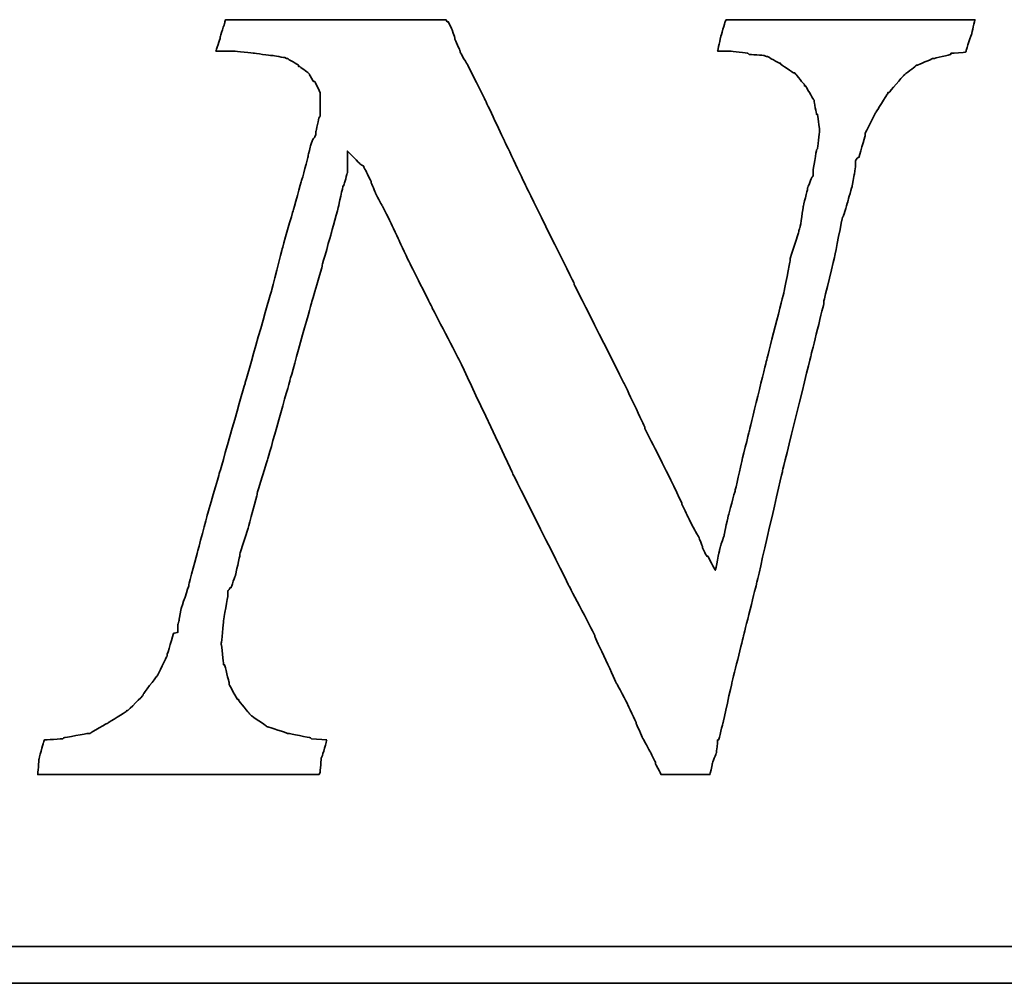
# Model space of a CAD drawing. Header units: millimetres. Extents: x 1983 to 2182, y 457 to 599.
# Tile 45 of 48: x 2161.22 to 2162.5, y 529.75 to 531. Entities that reach past the tile are written whole.
import ezdxf

# ---------------------------------------------------------------- set-up
doc = ezdxf.new("R2010")
doc.units = ezdxf.units.MM
doc.header["$LTSCALE"] = 0.1
doc.layers.add('CHA', color=7, linetype='CONTINUOUS')
doc.layers.add('layer 1', color=7, linetype='CONTINUOUS')

# ---------------------------------------------------------------- blocks, each defined once
blk = doc.blocks.new('TBI MOTION logo(完整正式版)')
at = {"layer": 'layer 1', "color": 22, "lineweight": 35}
for points, knots in [([(58.92625, -7.91875), (58.92625, -7.91875), (58.58625, -7.89375), (58.58625, -7.89375), (58.58625, -7.89375), (58.58625, -7.89375), (58.56625, -7.87125), (58.56625, -7.87125), (58.56625, -7.87125), (58.56625, -7.87125), (58.08375, -7.77375), (58.08375, -7.77375), (58.08375, -7.77375), (58.08375, -7.77375), (58.06125, -7.77375), (58.06125, -7.77375), (58.06125, -7.77375), (58.06125, -7.77375), (57.62625, -7.63125), (57.62625, -7.63125), (57.62625, -7.63125), (57.62625, -7.63125), (57.60625, -7.63125), (57.60625, -7.63125), (57.60625, -7.63125), (57.60625, -7.63125), (57.58125, -7.60625), (57.58125, -7.60625), (57.58125, -7.60625), (57.58125, -7.60625), (57.26625, -7.38875), (57.26625, -7.38875), (57.26625, -7.38875), (57.26625, -7.38875), (57.24625, -7.36875), (57.24625, -7.36875), (57.24625, -7.36875), (57.24625, -7.36875), (57.22125, -7.34375), (57.22125, -7.34375), (57.22125, -7.34375), (57.22125, -7.34375), (56.98125, -7.05375), (56.98125, -7.05375), (56.98125, -7.05375), (56.98125, -7.05375), (56.98125, -7.02875), (56.98125, -7.02875), (56.98125, -7.02875), (56.98125, -7.02875), (56.95625, -7.02875), (56.95625, -7.02875), (56.95625, -7.02875), (56.95625, -7.02875), (56.76625, -6.69625), (56.76625, -6.69625), (56.76625, -6.69625), (56.76625, -6.69625), (56.76625, -6.67125), (56.76625, -6.67125), (56.76625, -6.67125), (56.76625, -6.67125), (56.76625, -6.64875), (56.76625, -6.64875), (56.76625, -6.64875), (56.76625, -6.64875), (56.67125, -6.26375), (56.67125, -6.26375), (56.67125, -6.26375), (56.67125, -6.26375), (56.64625, -6.26375), (56.64625, -6.26375), (56.64625, -6.26375), (56.64625, -6.26375), (56.64625, -6.23875), (56.64625, -6.23875), (56.64625, -6.23875), (56.64625, -6.23875), (56.59625, -5.80875), (56.59625, -5.80875), (56.59625, -5.80875), (56.59625, -5.80875), (56.59625, -5.78375), (56.59625, -5.78375), (56.59625, -5.78375), (56.59625, -5.78375), (56.64625, -5.30375), (56.64625, -5.30375), (56.64625, -5.30375), (56.64625, -5.30375), (56.64625, -5.27875), (56.64625, -5.27875), (56.64625, -5.27875), (56.64625, -5.27875), (56.74125, -4.72875), (56.74125, -4.72875), (56.74125, -4.72875), (56.74125, -4.72875), (56.74125, -4.67875), (56.74125, -4.67875), (56.74125, -4.67875), (56.74125, -4.67875), (56.74125, -4.63375), (56.74125, -4.63375), (56.74125, -4.63375), (56.74125, -4.63375), (56.79125, -4.55875), (56.79125, -4.55875), (56.79125, -4.55875), (56.79125, -4.55875), (56.81125, -4.55875), (56.81125, -4.55875), (56.81125, -4.55875), (56.81125, -4.55875), (56.91125, -4.27375), (56.91125, -4.27375), (56.91125, -4.27375), (56.91125, -4.27375), (57.00625, -3.83874), (57.00625, -3.83874), (57.00625, -3.83874), (57.00625, -3.83874), (57.00625, -3.81374), (57.00625, -3.81374), (57.00625, -3.81374), (57.00625, -3.81374), (57.19875, -3.21374), (57.19875, -3.21374), (57.19875, -3.21374), (57.19875, -3.21374), (57.38625, -2.49625), (57.38625, -2.49625), (57.38625, -2.49625), (57.38625, -2.49625), (57.38625, -2.47374), (57.38625, -2.47374), (57.38625, -2.47374), (57.38625, -2.47374), (57.62625, -1.70375), (57.62625, -1.70375), (57.62625, -1.70375), (57.62625, -1.70375), (58.10625, 0.00125), (58.10625, 0.00125), (58.10625, 0.00125), (58.10625, 0.00125), (58.58625, 1.72625), (58.58625, 1.72625), (58.58625, 1.72625), (58.58625, 1.72625), (58.82625, 2.54125), (58.82625, 2.54125), (58.82625, 2.54125), (58.82625, 2.54125), (58.82625, 2.56374), (58.82625, 2.56374), (58.82625, 2.56374), (58.82625, 2.56374), (59.02125, 3.26125), (59.02125, 3.26125), (59.02125, 3.26125), (59.02125, 3.26125), (59.18625, 3.86125), (59.18625, 3.86125), (59.18625, 3.86125), (59.18625, 3.86125), (59.28625, 4.31875), (59.28625, 4.31875), (59.28625, 4.31875), (59.28625, 4.31875), (59.30625, 4.31875), (59.30625, 4.31875), (59.30625, 4.31875), (59.30625, 4.31875), (59.30625, 4.34125), (59.30625, 4.34125), (59.30625, 4.34125), (59.30625, 4.34125), (59.38125, 4.60625), (59.38125, 4.60625), (59.38125, 4.60625), (59.38125, 4.60625), (59.38125, 4.65125), (59.38125, 4.65125), (59.38125, 4.65125), (59.38125, 4.65125), (59.38125, 5.08625), (59.38125, 5.08625), (59.38125, 5.08625), (59.38125, 5.08625), (59.66625, 4.79624), (59.66625, 4.79624), (59.66625, 4.79624), (59.66625, 4.79624), (59.74125, 4.75124), (59.74125, 4.75124), (59.74125, 4.75124), (59.74125, 4.75124), (59.74125, 4.72624), (59.74125, 4.72624), (59.74125, 4.72624), (59.74125, 4.72624), (59.76125, 4.70124), (59.76125, 4.70124), (59.76125, 4.70124), (59.76125, 4.70124), (59.81125, 4.60625), (59.81125, 4.60625), (59.81125, 4.60625), (59.81125, 4.60625), (59.90625, 4.41125), (59.90625, 4.41125), (59.90625, 4.41125), (59.90625, 4.41125), (59.90625, 4.39125), (59.90625, 4.39125), (59.90625, 4.39125), (59.90625, 4.39125), (60.00375, 4.15124), (60.00375, 4.15124), (60.00375, 4.15124), (60.00375, 4.15124), (60.14625, 3.88374), (60.14625, 3.88374), (60.14625, 3.88374), (60.14625, 3.88374), (60.34125, 3.50124), (60.34125, 3.50124), (60.34125, 3.50124), (60.34125, 3.50124), (60.53125, 3.09125), (60.53125, 3.09125), (60.53125, 3.09125), (60.53125, 3.09125), (60.74625, 2.63625), (60.74625, 2.63625), (60.74625, 2.63625), (60.74625, 2.63625), (61.25125, 1.63124), (61.25125, 1.63124), (61.25125, 1.63124), (61.25125, 1.63124), (61.85125, 0.47625), (61.85125, 0.47625), (61.85125, 0.47625), (61.85125, 0.47625), (63.02625, -2.01874), (63.02625, -2.01874), (63.02625, -2.01874), (63.02625, -2.01874), (64.27625, -4.51374), (64.27625, -4.51374), (64.27625, -4.51374), (64.27625, -4.51374), (64.85125, -5.61375), (64.85125, -5.61375), (64.85125, -5.61375), (64.85125, -5.61375), (64.85125, -5.64125), (64.85125, -5.64125), (64.85125, -5.64125), (64.85125, -5.64125), (65.32875, -6.67125), (65.32875, -6.67125), (65.32875, -6.67125), (65.32875, -6.67125), (65.57125, -7.12875), (65.57125, -7.12875), (65.57125, -7.12875), (65.57125, -7.12875), (65.76125, -7.53625), (65.76125, -7.53625), (65.76125, -7.53625), (65.76125, -7.53625), (65.76125, -7.55625), (65.76125, -7.55625), (65.76125, -7.55625), (65.76125, -7.55625), (65.90375, -7.87125), (65.90375, -7.87125), (65.90375, -7.87125), (65.90375, -7.87125), (66.07125, -8.18125), (66.07125, -8.18125), (66.07125, -8.18125), (66.07125, -8.18125), (66.19125, -8.42375), (66.19125, -8.42375), (66.19125, -8.42375), (66.19125, -8.42375), (66.19125, -8.44375), (66.19125, -8.44375), (66.19125, -8.44375), (66.19125, -8.44375), (66.29125, -8.63875), (66.29125, -8.63875), (66.29125, -8.63875), (66.29125, -8.63875), (66.31125, -8.68625), (66.31125, -8.68625), (66.31125, -8.68625), (66.31125, -8.68625), (66.38375, -8.68625), (66.38375, -8.68625), (66.38375, -8.68625), (66.38375, -8.68625), (66.84125, -8.68625), (66.84125, -8.68625), (66.84125, -8.68625), (66.84125, -8.68625), (67.29625, -8.68625), (67.29625, -8.68625), (67.29625, -8.68625), (67.29625, -8.68625), (67.36625, -8.68625), (67.36625, -8.68625), (67.36625, -8.68625), (67.36625, -8.68625), (67.39125, -8.68625), (67.39125, -8.68625), (67.39125, -8.68625), (67.39125, -8.68625), (67.44125, -8.46875), (67.44125, -8.46875), (67.44125, -8.46875), (67.44125, -8.46875), (67.44125, -8.44375), (67.44125, -8.44375), (67.44125, -8.44375), (67.44125, -8.44375), (67.53625, -8.20375), (67.53625, -8.20375), (67.53625, -8.20375), (67.53625, -8.20375), (67.56125, -7.94375), (67.56125, -7.94375), (67.56125, -7.94375), (67.56125, -7.94375), (67.56125, -7.91875), (67.56125, -7.91875), (67.56125, -7.91875), (67.56125, -7.91875), (67.58625, -7.91875), (67.58625, -7.91875), (67.58625, -7.91875), (67.58625, -7.91875), (67.68125, -7.53625), (67.68125, -7.53625), (67.68125, -7.53625), (67.68125, -7.53625), (67.87375, -6.67125), (67.87375, -6.67125), (67.87375, -6.67125), (67.87375, -6.67125), (68.13625, -5.61375), (68.13625, -5.61375), (68.13625, -5.61375), (68.13625, -5.61375), (68.42375, -4.46374), (68.42375, -4.46374), (68.42375, -4.46374), (68.42375, -4.46374), (68.99875, -1.96874), (68.99875, -1.96874), (68.99875, -1.96874), (68.99875, -1.96874), (69.62625, 0.57625), (69.62625, 0.57625), (69.62625, 0.57625), (69.62625, 0.57625), (69.91125, 1.72625), (69.91125, 1.72625), (69.91125, 1.72625), (69.91125, 1.72625), (69.91125, 1.77625), (69.91125, 1.77625), (69.91125, 1.77625), (69.91125, 1.77625), (70.15125, 2.78124), (70.15125, 2.78124), (70.15125, 2.78124), (70.15125, 2.78124), (70.32125, 3.62125), (70.32125, 3.62125), (70.32125, 3.62125), (70.32125, 3.62125), (70.34125, 3.64625), (70.34125, 3.64625), (70.34125, 3.64625), (70.34125, 3.64625), (70.44125, 3.98125), (70.44125, 3.98125), (70.44125, 3.98125), (70.44125, 3.98125), (70.53625, 4.31875), (70.53625, 4.31875), (70.53625, 4.31875), (70.53625, 4.31875), (70.58125, 4.55875), (70.58125, 4.55875), (70.58125, 4.55875), (70.58125, 4.55875), (70.60625, 4.72624), (70.60625, 4.72624), (70.60625, 4.72624), (70.60625, 4.72624), (70.60625, 4.79624), (70.60625, 4.79624), (70.60625, 4.79624), (70.60625, 4.79624), (70.60625, 4.87125), (70.60625, 4.87125), (70.60625, 4.87125), (70.60625, 4.87125), (70.65625, 4.94125), (70.65625, 4.94125), (70.65625, 4.94125), (70.65625, 4.94125), (70.68125, 4.94125), (70.68125, 4.94125), (70.68125, 4.94125), (70.68125, 4.94125), (70.82125, 5.42125), (70.82125, 5.42125), (70.82125, 5.42125), (70.82125, 5.42125), (70.82125, 5.44625), (70.82125, 5.44625), (70.82125, 5.44625), (70.82125, 5.44625), (70.82125, 5.47125), (70.82125, 5.47125), (70.82125, 5.47125), (70.82125, 5.47125), (71.06125, 5.94625), (71.06125, 5.94625), (71.06125, 5.94625), (71.06125, 5.94625), (71.30125, 6.33124), (71.30125, 6.33124), (71.30125, 6.33124), (71.30125, 6.33124), (71.32625, 6.35625), (71.32625, 6.35625), (71.32625, 6.35625), (71.32625, 6.35625), (71.32625, 6.38124), (71.32625, 6.38124), (71.32625, 6.38124), (71.32625, 6.38124), (71.35125, 6.38124), (71.35125, 6.38124), (71.35125, 6.38124), (71.35125, 6.38124), (71.66125, 6.74125), (71.66125, 6.74125), (71.66125, 6.74125), (71.66125, 6.74125), (71.68625, 6.76625), (71.68625, 6.76625), (71.68625, 6.76625), (71.68625, 6.76625), (71.92625, 6.95624), (71.92625, 6.95624), (71.92625, 6.95624), (71.92625, 6.95624), (71.95125, 6.98125), (71.95125, 6.98125), (71.95125, 6.98125), (71.95125, 6.98125), (71.97625, 6.98125), (71.97625, 6.98125), (71.97625, 6.98125), (71.97625, 6.98125), (72.31125, 7.12624), (72.31125, 7.12624), (72.31125, 7.12624), (72.31125, 7.12624), (72.33375, 7.12624), (72.33375, 7.12624), (72.33375, 7.12624), (72.33375, 7.12624), (72.71625, 7.21875), (72.71625, 7.21875), (72.71625, 7.21875), (72.71625, 7.21875), (72.71625, 7.24624), (72.71625, 7.24624), (72.71625, 7.24624), (72.71625, 7.24624), (72.74125, 7.24624), (72.74125, 7.24624), (72.74125, 7.24624), (72.74125, 7.24624), (73.03124, 7.26624), (73.03124, 7.26624), (73.03124, 7.26624), (73.03124, 7.26624), (73.05375, 7.29125), (73.05375, 7.29125), (73.05375, 7.29125), (73.05375, 7.29125), (73.05375, 7.31625), (73.05375, 7.31625), (73.05375, 7.31625), (73.05375, 7.31625), (73.17625, 7.67625), (73.17625, 7.67625), (73.17625, 7.67625), (73.17625, 7.67625), (73.24625, 7.98625), (73.24625, 7.98625), (73.24625, 7.98625), (73.24625, 7.98625), (73.19625, 7.98625), (73.19625, 7.98625), (73.19625, 7.98625), (73.19625, 7.98625), (72.93625, 7.98625), (72.93625, 7.98625), (72.93625, 7.98625), (72.93625, 7.98625), (72.55125, 7.98625), (72.55125, 7.98625), (72.55125, 7.98625), (72.55125, 7.98625), (72.09625, 7.98625), (72.09625, 7.98625), (72.09625, 7.98625), (72.09625, 7.98625), (71.64125, 7.98625), (71.64125, 7.98625), (71.64125, 7.98625), (71.64125, 7.98625), (70.53625, 7.98625), (70.53625, 7.98625), (70.53625, 7.98625), (70.53625, 7.98625), (69.47875, 7.98625), (69.47875, 7.98625), (69.47875, 7.98625), (69.47875, 7.98625), (68.95125, 7.98625), (68.95125, 7.98625), (68.95125, 7.98625), (68.95125, 7.98625), (68.52125, 7.98625), (68.52125, 7.98625), (68.52125, 7.98625), (68.52125, 7.98625), (68.13625, 7.98625), (68.13625, 7.98625), (68.13625, 7.98625), (68.13625, 7.98625), (67.87375, 7.98625), (67.87375, 7.98625), (67.87375, 7.98625), (67.87375, 7.98625), (67.75125, 7.98625), (67.75125, 7.98625), (67.75125, 7.98625), (67.75125, 7.98625), (67.72625, 7.94125), (67.72625, 7.94125), (67.72625, 7.94125), (67.72625, 7.94125), (67.63125, 7.60625), (67.63125, 7.60625), (67.63125, 7.60625), (67.63125, 7.60625), (67.56125, 7.29125), (67.56125, 7.29125), (67.56125, 7.29125), (67.56125, 7.29125), (67.72625, 7.29125), (67.72625, 7.29125), (67.72625, 7.29125), (67.72625, 7.29125), (67.82625, 7.29125), (67.82625, 7.29125), (67.82625, 7.29125), (67.82625, 7.29125), (67.84625, 7.29125), (67.84625, 7.29125), (67.84625, 7.29125), (67.84625, 7.29125), (68.23125, 7.24624), (68.23125, 7.24624), (68.23125, 7.24624), (68.23125, 7.24624), (68.25875, 7.21875), (68.25875, 7.21875), (68.25875, 7.21875), (68.25875, 7.21875), (68.59125, 7.19624), (68.59125, 7.19624), (68.59125, 7.19624), (68.59125, 7.19624), (68.64125, 7.17125), (68.64125, 7.17125), (68.64125, 7.17125), (68.64125, 7.17125), (68.66625, 7.17125), (68.66625, 7.17125), (68.66625, 7.17125), (68.66625, 7.17125), (68.92625, 7.02624), (68.92625, 7.02624), (68.92625, 7.02624), (68.92625, 7.02624), (68.95125, 7.02624), (68.95125, 7.02624), (68.95125, 7.02624), (68.95125, 7.02624), (68.95125, 7.00624), (68.95125, 7.00624), (68.95125, 7.00624), (68.95125, 7.00624), (69.23875, 6.81125), (69.23875, 6.81125), (69.23875, 6.81125), (69.23875, 6.81125), (69.26625, 6.81125), (69.26625, 6.81125), (69.26625, 6.81125), (69.26625, 6.81125), (69.28625, 6.78625), (69.28625, 6.78625), (69.28625, 6.78625), (69.28625, 6.78625), (69.47875, 6.54875), (69.47875, 6.54875), (69.47875, 6.54875), (69.47875, 6.54875), (69.47875, 6.52375), (69.47875, 6.52375), (69.47875, 6.52375), (69.47875, 6.52375), (69.50625, 6.52375), (69.50625, 6.52375), (69.50625, 6.52375), (69.50625, 6.52375), (69.67125, 6.23625), (69.67125, 6.23625), (69.67125, 6.23625), (69.67125, 6.23625), (69.69375, 6.21125), (69.69375, 6.21125), (69.69375, 6.21125), (69.69375, 6.21125), (69.69375, 6.18625), (69.69375, 6.18625), (69.69375, 6.18625), (69.69375, 6.18625), (69.74625, 5.89875), (69.74625, 5.89875), (69.74625, 5.89875), (69.74625, 5.89875), (69.76625, 5.89875), (69.76625, 5.89875), (69.76625, 5.89875), (69.76625, 5.89875), (69.81375, 5.56625), (69.81375, 5.56625), (69.81375, 5.56625), (69.81375, 5.56625), (69.81375, 5.54125), (69.81375, 5.54125), (69.81375, 5.54125), (69.81375, 5.54125), (69.81375, 5.51625), (69.81375, 5.51625), (69.81375, 5.51625), (69.81375, 5.51625), (69.76625, 5.13125), (69.76625, 5.13125), (69.76625, 5.13125), (69.76625, 5.13125), (69.74625, 5.10874), (69.74625, 5.10874), (69.74625, 5.10874), (69.74625, 5.10874), (69.67125, 4.65125), (69.67125, 4.65125), (69.67125, 4.65125), (69.67125, 4.65125), (69.67125, 4.55875), (69.67125, 4.55875), (69.67125, 4.55875), (69.67125, 4.55875), (69.67125, 4.53125), (69.67125, 4.53125), (69.67125, 4.53125), (69.67125, 4.53125), (69.64625, 4.50874), (69.64625, 4.50874), (69.64625, 4.50874), (69.64625, 4.50874), (69.55125, 4.27125), (69.55125, 4.27125), (69.55125, 4.27125), (69.55125, 4.27125), (69.55125, 4.24625), (69.55125, 4.24625), (69.55125, 4.24625), (69.55125, 4.24625), (69.45375, 3.86125), (69.45375, 3.86125), (69.45375, 3.86125), (69.45375, 3.86125), (69.38625, 3.40624), (69.38625, 3.40624), (69.38625, 3.40624), (69.38625, 3.40624), (69.35875, 3.33125), (69.35875, 3.33125), (69.35875, 3.33125), (69.35875, 3.33125), (69.35875, 3.30875), (69.35875, 3.30875), (69.35875, 3.30875), (69.35875, 3.30875), (69.16625, 2.71125), (69.16625, 2.71125), (69.16625, 2.71125), (69.16625, 2.71125), (69.16625, 2.66375), (69.16625, 2.66375), (69.16625, 2.66375), (69.16625, 2.66375), (69.02625, 1.96374), (69.02625, 1.96374), (69.02625, 1.96374), (69.02625, 1.96374), (68.64125, 0.45624), (68.64125, 0.45624), (68.64125, 0.45624), (68.64125, 0.45624), (68.25875, -1.10625), (68.25875, -1.10625), (68.25875, -1.10625), (68.25875, -1.10625), (68.08625, -1.80125), (68.08625, -1.80125), (68.08625, -1.80125), (68.08625, -1.80125), (67.94625, -2.42625), (67.94625, -2.42625), (67.94625, -2.42625), (67.94625, -2.42625), (67.80125, -2.95375), (67.80125, -2.95375), (67.80125, -2.95375), (67.80125, -2.95375), (67.70625, -3.38375), (67.70625, -3.38375), (67.70625, -3.38375), (67.70625, -3.38375), (67.70625, -3.40875), (67.70625, -3.40875), (67.70625, -3.40875), (67.70625, -3.40875), (67.63125, -3.62375), (67.63125, -3.62375), (67.63125, -3.62375), (67.63125, -3.62375), (67.60625, -3.72125), (67.60625, -3.72125), (67.60625, -3.72125), (67.60625, -3.72125), (67.51125, -4.17375), (67.51125, -4.17375), (67.51125, -4.17375), (67.51125, -4.17375), (67.34625, -3.86374), (67.34625, -3.86374), (67.34625, -3.86374), (67.34625, -3.86374), (67.32125, -3.86374), (67.32125, -3.86374), (67.32125, -3.86374), (67.32125, -3.86374), (67.27125, -3.76874), (67.27125, -3.76874), (67.27125, -3.76874), (67.27125, -3.76874), (67.22625, -3.67374), (67.22625, -3.67374), (67.22625, -3.67374), (67.22625, -3.67374), (67.22625, -3.64875), (67.22625, -3.64875), (67.22625, -3.64875), (67.22625, -3.64875), (67.15125, -3.45375), (67.15125, -3.45375), (67.15125, -3.45375), (67.15125, -3.45375), (67.05625, -3.28875), (67.05625, -3.28875), (67.05625, -3.28875), (67.05625, -3.28875), (66.91125, -3.00125), (66.91125, -3.00125), (66.91125, -3.00125), (66.91125, -3.00125), (66.77125, -2.71375), (66.77125, -2.71375), (66.77125, -2.71375), (66.77125, -2.71375), (66.77125, -2.68875), (66.77125, -2.68875), (66.77125, -2.68875), (66.77125, -2.68875), (66.41125, -1.94374), (66.41125, -1.94374), (66.41125, -1.94374), (66.41125, -1.94374), (65.95125, -1.03375), (65.95125, -1.03375), (65.95125, -1.03375), (65.95125, -1.03375), (65.95125, -1.00875), (65.95125, -1.00875), (65.95125, -1.00875), (65.95125, -1.00875), (65.49625, -0.04874), (65.49625, -0.04874), (65.49625, -0.04874), (65.49625, -0.04874), (64.39375, 2.13624), (64.39375, 2.13624), (64.39375, 2.13624), (64.39375, 2.13624), (64.39375, 2.15624), (64.39375, 2.15624), (64.39375, 2.15624), (64.39375, 2.15624), (63.33625, 4.29125), (63.33625, 4.29125), (63.33625, 4.29125), (63.33625, 4.29125), (62.85625, 5.30125), (62.85625, 5.30125), (62.85625, 5.30125), (62.85625, 5.30125), (62.42625, 6.21125), (62.42625, 6.21125), (62.42625, 6.21125), (62.42625, 6.21125), (62.04125, 6.98125), (62.04125, 6.98125), (62.04125, 6.98125), (62.04125, 6.98125), (61.87375, 7.26624), (61.87375, 7.26624), (61.87375, 7.26624), (61.87375, 7.26624), (61.87375, 7.29125), (61.87375, 7.29125), (61.87375, 7.29125), (61.87375, 7.29125), (61.75625, 7.55625), (61.75625, 7.55625), (61.75625, 7.55625), (61.75625, 7.55625), (61.75625, 7.58124), (61.75625, 7.58124), (61.75625, 7.58124), (61.75625, 7.58124), (61.68375, 7.79375), (61.68375, 7.79375), (61.68375, 7.79375), (61.68375, 7.79375), (61.61125, 7.94125), (61.61125, 7.94125), (61.61125, 7.94125), (61.61125, 7.94125), (61.58625, 7.94125), (61.58625, 7.94125), (61.58625, 7.94125), (61.58625, 7.94125), (61.56375, 7.98625), (61.56375, 7.98625), (61.56375, 7.98625), (61.56375, 7.98625), (61.41875, 7.98625), (61.41875, 7.98625), (61.41875, 7.98625), (61.41875, 7.98625), (61.18125, 7.98625), (61.18125, 7.98625), (61.18125, 7.98625), (61.18125, 7.98625), (60.84125, 7.98625), (60.84125, 7.98625), (60.84125, 7.98625), (60.84125, 7.98625), (60.02625, 7.98625), (60.02625, 7.98625), (60.02625, 7.98625), (60.02625, 7.98625), (59.11625, 7.98625), (59.11625, 7.98625), (59.11625, 7.98625), (59.11625, 7.98625), (58.15625, 7.98625), (58.15625, 7.98625), (58.15625, 7.98625), (58.15625, 7.98625), (57.34125, 7.98625), (57.34125, 7.98625), (57.34125, 7.98625), (57.34125, 7.98625), (57.00625, 7.98625), (57.00625, 7.98625), (57.00625, 7.98625), (57.00625, 7.98625), (56.76625, 7.98625), (56.76625, 7.98625), (56.76625, 7.98625), (56.76625, 7.98625), (56.69125, 7.98625), (56.69125, 7.98625), (56.69125, 7.98625), (56.69125, 7.98625), (56.67125, 7.94125), (56.67125, 7.94125), (56.67125, 7.94125), (56.67125, 7.94125), (56.67125, 7.91625), (56.67125, 7.91625), (56.67125, 7.91625), (56.67125, 7.91625), (56.57125, 7.60625), (56.57125, 7.60625), (56.57125, 7.60625), (56.57125, 7.60625), (56.57125, 7.58124), (56.57125, 7.58124), (56.57125, 7.58124), (56.57125, 7.58124), (56.47625, 7.29125), (56.47625, 7.29125), (56.47625, 7.29125), (56.47625, 7.29125), (56.57125, 7.29125), (56.57125, 7.29125), (56.57125, 7.29125), (56.57125, 7.29125), (56.76625, 7.29125), (56.76625, 7.29125), (56.76625, 7.29125), (56.76625, 7.29125), (56.86125, 7.29125), (56.86125, 7.29125), (56.86125, 7.29125), (56.86125, 7.29125), (56.88625, 7.29125), (56.88625, 7.29125), (56.88625, 7.29125), (56.88625, 7.29125), (57.31625, 7.24624), (57.31625, 7.24624), (57.31625, 7.24624), (57.31625, 7.24624), (57.70125, 7.19624), (57.70125, 7.19624), (57.70125, 7.19624), (57.70125, 7.19624), (57.72625, 7.19624), (57.72625, 7.19624), (57.72625, 7.19624), (57.72625, 7.19624), (58.01125, 7.14624), (58.01125, 7.14624), (58.01125, 7.14624), (58.01125, 7.14624), (58.03625, 7.12624), (58.03625, 7.12624), (58.03625, 7.12624), (58.03625, 7.12624), (58.06125, 7.12624), (58.06125, 7.12624), (58.06125, 7.12624), (58.06125, 7.12624), (58.30125, 6.98125), (58.30125, 6.98125), (58.30125, 6.98125), (58.30125, 6.98125), (58.30125, 6.95624), (58.30125, 6.95624), (58.30125, 6.95624), (58.30125, 6.95624), (58.32375, 6.95624), (58.32375, 6.95624), (58.32375, 6.95624), (58.32375, 6.95624), (58.51625, 6.81125), (58.51625, 6.81125), (58.51625, 6.81125), (58.51625, 6.81125), (58.54125, 6.78625), (58.54125, 6.78625), (58.54125, 6.78625), (58.54125, 6.78625), (58.54125, 6.76625), (58.54125, 6.76625), (58.54125, 6.76625), (58.54125, 6.76625), (58.63625, 6.62124), (58.63625, 6.62124), (58.63625, 6.62124), (58.63625, 6.62124), (58.65875, 6.62124), (58.65875, 6.62124), (58.65875, 6.62124), (58.65875, 6.62124), (58.75625, 6.42625), (58.75625, 6.42625), (58.75625, 6.42625), (58.75625, 6.42625), (58.77875, 6.38124), (58.77875, 6.38124), (58.77875, 6.38124), (58.77875, 6.38124), (58.77875, 6.33124), (58.77875, 6.33124), (58.77875, 6.33124), (58.77875, 6.33124), (58.77875, 6.09125), (58.77875, 6.09125), (58.77875, 6.09125), (58.77875, 6.09125), (58.77875, 5.85125), (58.77875, 5.85125), (58.77875, 5.85125), (58.77875, 5.85125), (58.75625, 5.82625), (58.75625, 5.82625), (58.75625, 5.82625), (58.75625, 5.82625), (58.68625, 5.51625), (58.68625, 5.51625), (58.68625, 5.51625), (58.68625, 5.51625), (58.68625, 5.47125), (58.68625, 5.47125), (58.68625, 5.47125), (58.68625, 5.47125), (58.68625, 5.44625), (58.68625, 5.44625), (58.68625, 5.44625), (58.68625, 5.44625), (58.65875, 5.39625), (58.65875, 5.39625), (58.65875, 5.39625), (58.65875, 5.39625), (58.61125, 5.32624), (58.61125, 5.32624), (58.61125, 5.32624), (58.61125, 5.32624), (58.56625, 5.20375), (58.56625, 5.20375), (58.56625, 5.20375), (58.56625, 5.20375), (58.51625, 4.99125), (58.51625, 4.99125), (58.51625, 4.99125), (58.51625, 4.99125), (58.51625, 4.96625), (58.51625, 4.96625), (58.51625, 4.96625), (58.51625, 4.96625), (58.37125, 4.43625), (58.37125, 4.43625), (58.37125, 4.43625), (58.37125, 4.43625), (58.18125, 3.76625), (58.18125, 3.76625), (58.18125, 3.76625), (58.18125, 3.76625), (57.94125, 2.92624), (57.94125, 2.92624), (57.94125, 2.92624), (57.94125, 2.92624), (57.70125, 1.98874), (57.70125, 1.98874), (57.70125, 1.98874), (57.70125, 1.98874), (57.12625, -0.02374), (57.12625, -0.02374), (57.12625, -0.02374), (57.12625, -0.02374), (56.55125, -2.03875), (56.55125, -2.03875), (56.55125, -2.03875), (56.55125, -2.03875), (56.28625, -2.95375), (56.28625, -2.95375), (56.28625, -2.95375), (56.28625, -2.95375), (56.07125, -3.76874), (56.07125, -3.76874), (56.07125, -3.76874), (56.07125, -3.76874), (55.87625, -4.48874), (55.87625, -4.48874), (55.87625, -4.48874), (55.87625, -4.48874), (55.87625, -4.51374), (55.87625, -4.51374), (55.87625, -4.51374), (55.87625, -4.51374), (55.71125, -5.01625), (55.71125, -5.01625), (55.71125, -5.01625), (55.71125, -5.01625), (55.66125, -5.25375), (55.66125, -5.25375), (55.66125, -5.25375), (55.66125, -5.25375), (55.66125, -5.27875), (55.66125, -5.27875), (55.66125, -5.27875), (55.66125, -5.27875), (55.63625, -5.37375), (55.63625, -5.37375), (55.63625, -5.37375), (55.63625, -5.37375), (55.63625, -5.42375), (55.63625, -5.42375), (55.63625, -5.42375), (55.63625, -5.42375), (55.63625, -5.54125), (55.63625, -5.54125), (55.63625, -5.54125), (55.63625, -5.54125), (55.54125, -5.56875), (55.54125, -5.56875), (55.54125, -5.56875), (55.54125, -5.56875), (55.39625, -6.04875), (55.39625, -6.04875), (55.39625, -6.04875), (55.39625, -6.04875), (55.39625, -6.06875), (55.39625, -6.06875), (55.39625, -6.06875), (55.39625, -6.06875), (55.18125, -6.50375), (55.18125, -6.50375), (55.18125, -6.50375), (55.18125, -6.50375), (55.15625, -6.52875), (55.15625, -6.52875), (55.15625, -6.52875), (55.15625, -6.52875), (54.86875, -6.91125), (54.86875, -6.91125), (54.86875, -6.91125), (54.86875, -6.91125), (54.86875, -6.93375), (54.86875, -6.93375), (54.86875, -6.93375), (54.86875, -6.93375), (54.53125, -7.26875), (54.53125, -7.26875), (54.53125, -7.26875), (54.53125, -7.26875), (54.51125, -7.26875), (54.51125, -7.26875), (54.51125, -7.26875), (54.51125, -7.26875), (54.48625, -7.29625), (54.48625, -7.29625), (54.48625, -7.29625), (54.48625, -7.29625), (54.10375, -7.53625), (54.10375, -7.53625), (54.10375, -7.53625), (54.10375, -7.53625), (53.69625, -7.77375), (53.69625, -7.77375), (53.69625, -7.77375), (53.69625, -7.77375), (53.67125, -7.77375), (53.67125, -7.77375), (53.67125, -7.77375), (53.67125, -7.77375), (53.64625, -7.77375), (53.64625, -7.77375), (53.64625, -7.77375), (53.64625, -7.77375), (53.11625, -7.87125), (53.11625, -7.87125), (53.11625, -7.87125), (53.11625, -7.87125), (53.09625, -7.89375), (53.09625, -7.89375), (53.09625, -7.89375), (53.09625, -7.89375), (52.68625, -7.91875), (52.68625, -7.91875), (52.68625, -7.91875), (52.68625, -7.91875), (52.66125, -7.99125), (52.66125, -7.99125), (52.66125, -7.99125), (52.66125, -7.99125), (52.56625, -8.34875), (52.56625, -8.34875), (52.56625, -8.34875), (52.56625, -8.34875), (52.54125, -8.68625), (52.54125, -8.68625), (52.54125, -8.68625), (52.54125, -8.68625), (52.58875, -8.68625), (52.58875, -8.68625), (52.58875, -8.68625), (52.58875, -8.68625), (52.87625, -8.68625), (52.87625, -8.68625), (52.87625, -8.68625), (52.87625, -8.68625), (53.33625, -8.68625), (53.33625, -8.68625), (53.33625, -8.68625), (53.33625, -8.68625), (53.79125, -8.68625), (53.79125, -8.68625), (53.79125, -8.68625), (53.79125, -8.68625), (54.36625, -8.68625), (54.36625, -8.68625), (54.36625, -8.68625), (54.36625, -8.68625), (55.59125, -8.68625), (55.59125, -8.68625), (55.59125, -8.68625), (55.59125, -8.68625), (56.76625, -8.68625), (56.76625, -8.68625), (56.76625, -8.68625), (56.76625, -8.68625), (57.34125, -8.68625), (57.34125, -8.68625), (57.34125, -8.68625), (57.34125, -8.68625), (57.82125, -8.68625), (57.82125, -8.68625), (57.82125, -8.68625), (57.82125, -8.68625), (58.25125, -8.68625), (58.25125, -8.68625), (58.25125, -8.68625), (58.25125, -8.68625), (58.58625, -8.68625), (58.58625, -8.68625), (58.58625, -8.68625), (58.58625, -8.68625), (58.75625, -8.68625), (58.75625, -8.68625), (58.75625, -8.68625), (58.75625, -8.68625), (58.77875, -8.63875), (58.77875, -8.63875), (58.77875, -8.63875), (58.77875, -8.63875), (58.80625, -8.30375), (58.80625, -8.30375), (58.80625, -8.30375), (58.80625, -8.30375), (58.82625, -8.27875), (58.82625, -8.27875), (58.82625, -8.27875), (58.82625, -8.27875), (58.92625, -7.91875), (58.92625, -7.91875)], [0, 0, 0, 0, 0.003125, 0.003125, 0.003125, 0.00312501, 0.00625, 0.00625, 0.00625, 0.00625001, 0.009375, 0.009375, 0.009375, 0.00937501, 0.0125, 0.0125, 0.0125, 0.01250001, 0.015625, 0.015625, 0.015625, 0.01562501, 0.01875, 0.01875, 0.01875, 0.01875001, 0.021875, 0.021875, 0.021875, 0.02187501, 0.025, 0.025, 0.025, 0.02500001, 0.028125, 0.028125, 0.028125, 0.02812501, 0.03125, 0.03125, 0.03125, 0.03125001, 0.034375, 0.034375, 0.034375, 0.03437501, 0.0375, 0.0375, 0.0375, 0.03750001, 0.040625, 0.040625, 0.040625, 0.04062501, 0.04375, 0.04375, 0.04375, 0.04375001, 0.046875, 0.046875, 0.046875, 0.04687501, 0.05, 0.05, 0.05, 0.05000001, 0.053125, 0.053125, 0.053125, 0.05312501, 0.05625, 0.05625, 0.05625, 0.05625001, 0.059375, 0.059375, 0.059375, 0.05937501, 0.0625, 0.0625, 0.0625, 0.06250001, 0.065625, 0.065625, 0.065625, 0.06562501, 0.06875, 0.06875, 0.06875, 0.06875001, 0.071875, 0.071875, 0.071875, 0.07187501, 0.075, 0.075, 0.075, 0.07500001, 0.078125, 0.078125, 0.078125, 0.07812501, 0.08125, 0.08125, 0.08125, 0.08125001, 0.084375, 0.084375, 0.084375, 0.08437501, 0.0875, 0.0875, 0.0875, 0.08750001, 0.090625, 0.090625, 0.090625, 0.09062501, 0.09375, 0.09375, 0.09375, 0.09375001, 0.096875, 0.096875, 0.096875, 0.09687501, 0.1, 0.1, 0.1, 0.10000001, 0.103125, 0.103125, 0.103125, 0.10312501, 0.10625, 0.10625, 0.10625, 0.10625001, 0.109375, 0.109375, 0.109375, 0.10937501, 0.1125, 0.1125, 0.1125, 0.11250001, 0.115625, 0.115625, 0.115625, 0.11562501, 0.11875, 0.11875, 0.11875, 0.11875001, 0.121875, 0.121875, 0.121875, 0.12187501, 0.125, 0.125, 0.125, 0.12500001, 0.128125, 0.128125, 0.128125, 0.12812501, 0.13125, 0.13125, 0.13125, 0.13125001, 0.134375, 0.134375, 0.134375, 0.13437501, 0.1375, 0.1375, 0.1375, 0.13750001, 0.140625, 0.140625, 0.140625, 0.14062501, 0.14375, 0.14375, 0.14375, 0.14375001, 0.146875, 0.146875, 0.146875, 0.14687501, 0.15, 0.15, 0.15, 0.15000001, 0.153125, 0.153125, 0.153125, 0.15312501, 0.15625, 0.15625, 0.15625, 0.15625001, 0.159375, 0.159375, 0.159375, 0.15937501, 0.1625, 0.1625, 0.1625, 0.16250001, 0.165625, 0.165625, 0.165625, 0.16562501, 0.16875, 0.16875, 0.16875, 0.16875001, 0.171875, 0.171875, 0.171875, 0.17187501, 0.175, 0.175, 0.175, 0.17500001, 0.178125, 0.178125, 0.178125, 0.17812501, 0.18125, 0.18125, 0.18125, 0.18125001, 0.184375, 0.184375, 0.184375, 0.18437501, 0.1875, 0.1875, 0.1875, 0.18750001, 0.190625, 0.190625, 0.190625, 0.19062501, 0.19375, 0.19375, 0.19375, 0.19375001, 0.196875, 0.196875, 0.196875, 0.19687501, 0.2, 0.2, 0.2, 0.20000001, 0.203125, 0.203125, 0.203125, 0.20312501, 0.20625, 0.20625, 0.20625, 0.20625001, 0.209375, 0.209375, 0.209375, 0.20937501, 0.2125, 0.2125, 0.2125, 0.21250001, 0.215625, 0.215625, 0.215625, 0.21562501, 0.21875, 0.21875, 0.21875, 0.21875001, 0.221875, 0.221875, 0.221875, 0.22187501, 0.225, 0.225, 0.225, 0.22500001, 0.228125, 0.228125, 0.228125, 0.22812501, 0.23125, 0.23125, 0.23125, 0.23125001, 0.234375, 0.234375, 0.234375, 0.23437501, 0.2375, 0.2375, 0.2375, 0.23750001, 0.240625, 0.240625, 0.240625, 0.24062501, 0.24375, 0.24375, 0.24375, 0.24375001, 0.246875, 0.246875, 0.246875, 0.24687501, 0.25, 0.25, 0.25, 0.25000001, 0.253125, 0.253125, 0.253125, 0.25312501, 0.25625, 0.25625, 0.25625, 0.25625001, 0.259375, 0.259375, 0.259375, 0.25937501, 0.2625, 0.2625, 0.2625, 0.26250001, 0.265625, 0.265625, 0.265625, 0.26562501, 0.26875, 0.26875, 0.26875, 0.26875001, 0.271875, 0.271875, 0.271875, 0.27187501, 0.275, 0.275, 0.275, 0.27500001, 0.278125, 0.278125, 0.278125, 0.27812501, 0.28125, 0.28125, 0.28125, 0.28125001, 0.284375, 0.284375, 0.284375, 0.28437501, 0.2875, 0.2875, 0.2875, 0.28750001, 0.290625, 0.290625, 0.290625, 0.29062501, 0.29375, 0.29375, 0.29375, 0.29375001, 0.296875, 0.296875, 0.296875, 0.29687501, 0.3, 0.3, 0.3, 0.30000001, 0.303125, 0.303125, 0.303125, 0.30312501, 0.30625, 0.30625, 0.30625, 0.30625001, 0.309375, 0.309375, 0.309375, 0.30937501, 0.3125, 0.3125, 0.3125, 0.31250001, 0.315625, 0.315625, 0.315625, 0.31562501, 0.31875, 0.31875, 0.31875, 0.31875001, 0.321875, 0.321875, 0.321875, 0.32187501, 0.325, 0.325, 0.325, 0.32500001, 0.328125, 0.328125, 0.328125, 0.32812501, 0.33125, 0.33125, 0.33125, 0.33125001, 0.334375, 0.334375, 0.334375, 0.33437501, 0.3375, 0.3375, 0.3375, 0.33750001, 0.340625, 0.340625, 0.340625, 0.34062501, 0.34375, 0.34375, 0.34375, 0.34375001, 0.346875, 0.346875, 0.346875, 0.34687501, 0.35, 0.35, 0.35, 0.35000001, 0.353125, 0.353125, 0.353125, 0.35312501, 0.35625, 0.35625, 0.35625, 0.35625001, 0.359375, 0.359375, 0.359375, 0.35937501, 0.3625, 0.3625, 0.3625, 0.36250001, 0.365625, 0.365625, 0.365625, 0.36562501, 0.36875, 0.36875, 0.36875, 0.36875001, 0.371875, 0.371875, 0.371875, 0.37187501, 0.375, 0.375, 0.375, 0.37500001, 0.378125, 0.378125, 0.378125, 0.37812501, 0.38125, 0.38125, 0.38125, 0.38125001, 0.384375, 0.384375, 0.384375, 0.38437501, 0.3875, 0.3875, 0.3875, 0.38750001, 0.390625, 0.390625, 0.390625, 0.39062501, 0.39375, 0.39375, 0.39375, 0.39375001, 0.396875, 0.396875, 0.396875, 0.39687501, 0.4, 0.4, 0.4, 0.40000001, 0.403125, 0.403125, 0.403125, 0.40312501, 0.40625, 0.40625, 0.40625, 0.40625001, 0.409375, 0.409375, 0.409375, 0.40937501, 0.4125, 0.4125, 0.4125, 0.41250001, 0.415625, 0.415625, 0.415625, 0.41562501, 0.41875, 0.41875, 0.41875, 0.41875001, 0.421875, 0.421875, 0.421875, 0.42187501, 0.425, 0.425, 0.425, 0.42500001, 0.428125, 0.428125, 0.428125, 0.42812501, 0.43125, 0.43125, 0.43125, 0.43125001, 0.434375, 0.434375, 0.434375, 0.43437501, 0.4375, 0.4375, 0.4375, 0.43750001, 0.440625, 0.440625, 0.440625, 0.44062501, 0.44375, 0.44375, 0.44375, 0.44375001, 0.446875, 0.446875, 0.446875, 0.44687501, 0.45, 0.45, 0.45, 0.45000001, 0.453125, 0.453125, 0.453125, 0.45312501, 0.45625, 0.45625, 0.45625, 0.45625001, 0.459375, 0.459375, 0.459375, 0.45937501, 0.4625, 0.4625, 0.4625, 0.46250001, 0.465625, 0.465625, 0.465625, 0.46562501, 0.46875, 0.46875, 0.46875, 0.46875001, 0.471875, 0.471875, 0.471875, 0.47187501, 0.475, 0.475, 0.475, 0.47500001, 0.478125, 0.478125, 0.478125, 0.47812501, 0.48125, 0.48125, 0.48125, 0.48125001, 0.484375, 0.484375, 0.484375, 0.48437501, 0.4875, 0.4875, 0.4875, 0.48750001, 0.490625, 0.490625, 0.490625, 0.49062501, 0.49375, 0.49375, 0.49375, 0.49375001, 0.496875, 0.496875, 0.496875, 0.49687501, 0.5, 0.5, 0.5, 0.50000001, 0.503125, 0.503125, 0.503125, 0.50312501, 0.50625, 0.50625, 0.50625, 0.50625001, 0.509375, 0.509375, 0.509375, 0.50937501, 0.5125, 0.5125, 0.5125, 0.51250001, 0.515625, 0.515625, 0.515625, 0.51562501, 0.51875, 0.51875, 0.51875, 0.51875001, 0.521875, 0.521875, 0.521875, 0.52187501, 0.525, 0.525, 0.525, 0.52500001, 0.528125, 0.528125, 0.528125, 0.52812501, 0.53125, 0.53125, 0.53125, 0.53125001, 0.534375, 0.534375, 0.534375, 0.53437501, 0.5375, 0.5375, 0.5375, 0.53750001, 0.540625, 0.540625, 0.540625, 0.54062501, 0.54375, 0.54375, 0.54375, 0.54375001, 0.546875, 0.546875, 0.546875, 0.54687501, 0.55, 0.55, 0.55, 0.55000001, 0.553125, 0.553125, 0.553125, 0.55312501, 0.55625, 0.55625, 0.55625, 0.55625001, 0.559375, 0.559375, 0.559375, 0.55937501, 0.5625, 0.5625, 0.5625, 0.56250001, 0.565625, 0.565625, 0.565625, 0.56562501, 0.56875, 0.56875, 0.56875, 0.56875001, 0.571875, 0.571875, 0.571875, 0.57187501, 0.575, 0.575, 0.575, 0.57500001, 0.578125, 0.578125, 0.578125, 0.57812501, 0.58125, 0.58125, 0.58125, 0.58125001, 0.584375, 0.584375, 0.584375, 0.58437501, 0.5875, 0.5875, 0.5875, 0.58750001, 0.590625, 0.590625, 0.590625, 0.59062501, 0.59375, 0.59375, 0.59375, 0.59375001, 0.596875, 0.596875, 0.596875, 0.59687501, 0.6, 0.6, 0.6, 0.60000001, 0.603125, 0.603125, 0.603125, 0.60312501, 0.60625, 0.60625, 0.60625, 0.60625001, 0.609375, 0.609375, 0.609375, 0.60937501, 0.6125, 0.6125, 0.6125, 0.61250001, 0.615625, 0.615625, 0.615625, 0.61562501, 0.61875, 0.61875, 0.61875, 0.61875001, 0.621875, 0.621875, 0.621875, 0.62187501, 0.625, 0.625, 0.625, 0.62500001, 0.628125, 0.628125, 0.628125, 0.62812501, 0.63125, 0.63125, 0.63125, 0.63125001, 0.634375, 0.634375, 0.634375, 0.63437501, 0.6375, 0.6375, 0.6375, 0.63750001, 0.640625, 0.640625, 0.640625, 0.64062501, 0.64375, 0.64375, 0.64375, 0.64375001, 0.646875, 0.646875, 0.646875, 0.64687501, 0.65, 0.65, 0.65, 0.65000001, 0.653125, 0.653125, 0.653125, 0.65312501, 0.65625, 0.65625, 0.65625, 0.65625001, 0.659375, 0.659375, 0.659375, 0.65937501, 0.6625, 0.6625, 0.6625, 0.66250001, 0.665625, 0.665625, 0.665625, 0.66562501, 0.66875, 0.66875, 0.66875, 0.66875001, 0.671875, 0.671875, 0.671875, 0.67187501, 0.675, 0.675, 0.675, 0.67500001, 0.678125, 0.678125, 0.678125, 0.67812501, 0.68125, 0.68125, 0.68125, 0.68125001, 0.684375, 0.684375, 0.684375, 0.68437501, 0.6875, 0.6875, 0.6875, 0.68750001, 0.690625, 0.690625, 0.690625, 0.69062501, 0.69375, 0.69375, 0.69375, 0.69375001, 0.696875, 0.696875, 0.696875, 0.69687501, 0.7, 0.7, 0.7, 0.70000001, 0.703125, 0.703125, 0.703125, 0.70312501, 0.70625, 0.70625, 0.70625, 0.70625001, 0.709375, 0.709375, 0.709375, 0.70937501, 0.7125, 0.7125, 0.7125, 0.71250001, 0.715625, 0.715625, 0.715625, 0.71562501, 0.71875, 0.71875, 0.71875, 0.71875001, 0.721875, 0.721875, 0.721875, 0.72187501, 0.725, 0.725, 0.725, 0.72500001, 0.728125, 0.728125, 0.728125, 0.72812501, 0.73125, 0.73125, 0.73125, 0.73125001, 0.734375, 0.734375, 0.734375, 0.73437501, 0.7375, 0.7375, 0.7375, 0.73750001, 0.740625, 0.740625, 0.740625, 0.74062501, 0.74375, 0.74375, 0.74375, 0.74375001, 0.746875, 0.746875, 0.746875, 0.74687501, 0.75, 0.75, 0.75, 0.75000001, 0.753125, 0.753125, 0.753125, 0.75312501, 0.75625, 0.75625, 0.75625, 0.75625001, 0.759375, 0.759375, 0.759375, 0.75937501, 0.7625, 0.7625, 0.7625, 0.76250001, 0.765625, 0.765625, 0.765625, 0.76562501, 0.76875, 0.76875, 0.76875, 0.76875001, 0.771875, 0.771875, 0.771875, 0.77187501, 0.775, 0.775, 0.775, 0.77500001, 0.778125, 0.778125, 0.778125, 0.77812501, 0.78125, 0.78125, 0.78125, 0.78125001, 0.784375, 0.784375, 0.784375, 0.78437501, 0.7875, 0.7875, 0.7875, 0.78750001, 0.790625, 0.790625, 0.790625, 0.79062501, 0.79375, 0.79375, 0.79375, 0.79375001, 0.796875, 0.796875, 0.796875, 0.79687501, 0.8, 0.8, 0.8, 0.80000001, 0.803125, 0.803125, 0.803125, 0.80312501, 0.80625, 0.80625, 0.80625, 0.80625001, 0.809375, 0.809375, 0.809375, 0.80937501, 0.8125, 0.8125, 0.8125, 0.81250001, 0.815625, 0.815625, 0.815625, 0.81562501, 0.81875, 0.81875, 0.81875, 0.81875001, 0.821875, 0.821875, 0.821875, 0.82187501, 0.825, 0.825, 0.825, 0.82500001, 0.828125, 0.828125, 0.828125, 0.82812501, 0.83125, 0.83125, 0.83125, 0.83125001, 0.834375, 0.834375, 0.834375, 0.83437501, 0.8375, 0.8375, 0.8375, 0.83750001, 0.840625, 0.840625, 0.840625, 0.84062501, 0.84375, 0.84375, 0.84375, 0.84375001, 0.846875, 0.846875, 0.846875, 0.84687501, 0.85, 0.85, 0.85, 0.85000001, 0.853125, 0.853125, 0.853125, 0.85312501, 0.85625, 0.85625, 0.85625, 0.85625001, 0.859375, 0.859375, 0.859375, 0.85937501, 0.8625, 0.8625, 0.8625, 0.86250001, 0.865625, 0.865625, 0.865625, 0.86562501, 0.86875, 0.86875, 0.86875, 0.86875001, 0.871875, 0.871875, 0.871875, 0.87187501, 0.875, 0.875, 0.875, 0.87500001, 0.878125, 0.878125, 0.878125, 0.87812501, 0.88125, 0.88125, 0.88125, 0.88125001, 0.884375, 0.884375, 0.884375, 0.88437501, 0.8875, 0.8875, 0.8875, 0.88750001, 0.890625, 0.890625, 0.890625, 0.89062501, 0.89375, 0.89375, 0.89375, 0.89375001, 0.896875, 0.896875, 0.896875, 0.89687501, 0.9, 0.9, 0.9, 0.90000001, 0.903125, 0.903125, 0.903125, 0.90312501, 0.90625, 0.90625, 0.90625, 0.90625001, 0.909375, 0.909375, 0.909375, 0.90937501, 0.9125, 0.9125, 0.9125, 0.91250001, 0.915625, 0.915625, 0.915625, 0.91562501, 0.91875, 0.91875, 0.91875, 0.91875001, 0.921875, 0.921875, 0.921875, 0.92187501, 0.925, 0.925, 0.925, 0.92500001, 0.928125, 0.928125, 0.928125, 0.92812501, 0.93125, 0.93125, 0.93125, 0.93125001, 0.934375, 0.934375, 0.934375, 0.93437501, 0.9375, 0.9375, 0.9375, 0.93750001, 0.940625, 0.940625, 0.940625, 0.94062501, 0.94375, 0.94375, 0.94375, 0.94375001, 0.946875, 0.946875, 0.946875, 0.94687501, 0.95, 0.95, 0.95, 0.95000001, 0.953125, 0.953125, 0.953125, 0.95312501, 0.95625, 0.95625, 0.95625, 0.95625001, 0.959375, 0.959375, 0.959375, 0.95937501, 0.9625, 0.9625, 0.9625, 0.96250001, 0.965625, 0.965625, 0.965625, 0.96562501, 0.96875, 0.96875, 0.96875, 0.96875001, 0.971875, 0.971875, 0.971875, 0.97187501, 0.975, 0.975, 0.975, 0.97500001, 0.978125, 0.978125, 0.978125, 0.97812501, 0.98125, 0.98125, 0.98125, 0.98125001, 0.984375, 0.984375, 0.984375, 0.98437501, 0.9875, 0.9875, 0.9875, 0.98750001, 0.990625, 0.990625, 0.990625, 0.99062501, 0.99375, 0.99375, 0.99375, 0.99375001, 0.996875, 0.996875, 0.996875, 0.99687501, 1, 1, 1, 1]), ([(75.90875, -9.47875), (75.90875, -9.47875), (75.90875, -12.28625), (75.90875, -12.28625), (75.90875, -12.28625), (75.90875, -12.28625), (75.90875, -12.47875), (75.90875, -12.47875), (75.90875, -12.47875), (75.90875, -12.47875), (75.71625, -12.47875), (75.71625, -12.47875), (75.71625, -12.47875), (75.71625, -12.47875), (-88.32875, -12.47875), (-88.32875, -12.47875), (-88.32875, -12.47875), (-88.32875, -12.47875), (-88.32875, -13.29375), (-88.32875, -13.29375), (-88.32875, -13.29375), (-88.32875, -13.29375), (82.89125, -13.29375), (82.89125, -13.29375), (82.89125, -13.29375), (82.89125, -13.29375), (75.90875, -9.47875), (75.90875, -9.47875)], [0, 0, 0, 0, 0.14285714, 0.14285714, 0.14285714, 0.14285715, 0.28571429, 0.28571429, 0.28571429, 0.2857143, 0.42857143, 0.42857143, 0.42857143, 0.42857144, 0.57142857, 0.57142857, 0.57142857, 0.57142858, 0.71428571, 0.71428571, 0.71428571, 0.71428572, 0.85714286, 0.85714286, 0.85714286, 0.85714287, 1, 1, 1, 1])]:
    blk.add_open_spline(points, degree=3, knots=knots, dxfattribs=at)
blk.add_open_spline([(54.86875, -6.91125), (54.86875, -6.91125), (54.86875, -6.93375), (54.86875, -6.93375)], degree=3, dxfattribs=at)

msp = doc.modelspace()

# ---------------------------------------------------------------- block references
at = {"layer": 'CHA', "color": 7, "xscale": 0.0588462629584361, "yscale": 0.0588462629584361, "zscale": 0.0588462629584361}
msp.add_blockref('TBI MOTION logo(完整正式版)', (2158.1481, 530.5309), dxfattribs=at)

doc.saveas('drawing.dxf')
